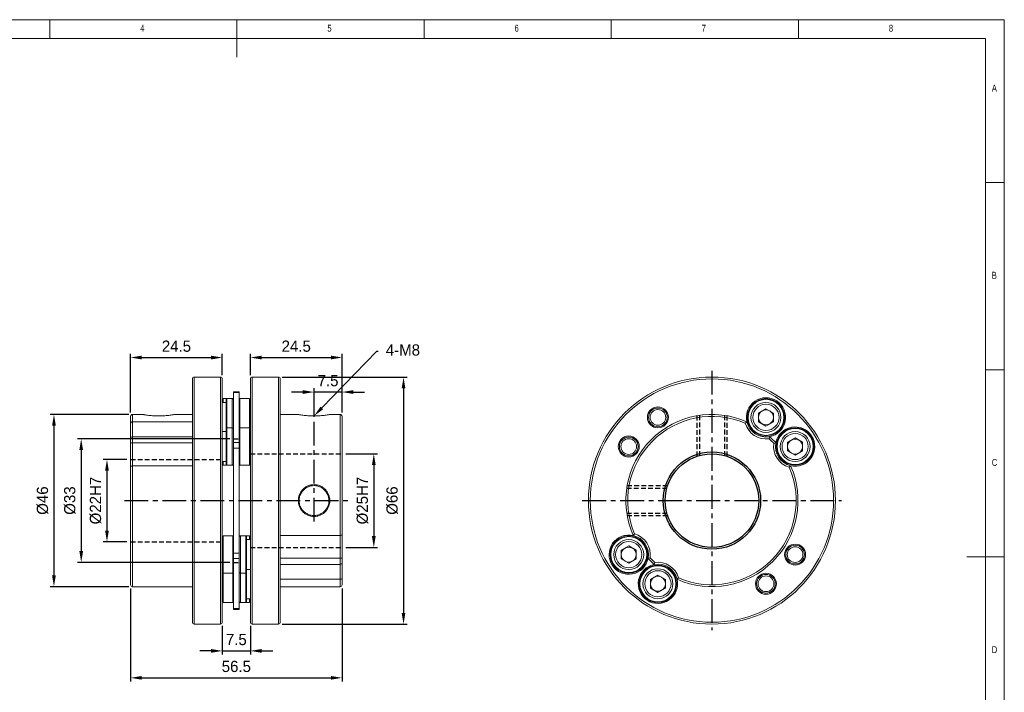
# Model space of a CAD drawing. Header units: millimetres. Extents: x 5 to 415, y 5 to 292.
# Tile 3 of 3: x 152 to 415, y 112 to 292. Entities that reach past the tile are written whole.
import ezdxf
from ezdxf import colors
from ezdxf.entities.mleader import LeaderData, LeaderLine
from ezdxf.math import Vec2, Vec3

# ---------------------------------------------------------------- set-up
doc = ezdxf.new("R2010")
doc.units = ezdxf.units.MM
doc.header["$PDSIZE"] = -1
doc.linetypes.add('CENTER', pattern=[10.16, 6.35, -1.27, 1.27, -1.27])
doc.linetypes.add('HIDDEN', pattern=[1.905, 1.27, -0.635])
doc.styles.add('SLDTEXTSTYLE0', font='TXT', dxfattribs={"width": 0.75})
doc.dimstyles.new('ISO-25', dxfattribs={"dimtxt": 2.5, "dimasz": 2.5, "dimexe": 1.25, "dimexo": 0.625, "dimtad": 1, "dimtxsty": 'Standard', "dimcen": 2.5, "dimadec": 0, "dimazin": 0, "dimtfac": 1, "dimtmove": 0, "dimatfit": 3, "dimfxl": 0, "dimarcsym": 0})

# ---------------------------------------------------------------- blocks, each defined once
blk = doc.blocks.new('*D3')
at = {"color": 1, "lineweight": -2}
for p, q in [((227.6, 192.53), (224.6, 192.53)), ((230.6, 187.14), (230.6, 193.53)), ((238.1, 192.53), (230.6, 192.53)), ((238.1, 187.04), (238.1, 193.53)), ((241.1, 192.53), (244.1, 192.53))]:
    blk.add_line(p, q, dxfattribs=at)
at = {"color": 1}
for points in [[(227.6, 193.03), (227.6, 192.03), (230.6, 192.53)], [(241.1, 193.03), (241.1, 192.03), (238.1, 192.53)]]:
    blk.add_solid(points, dxfattribs=at)
at = {"layer": 'Defpoints', "color": 0}
for p in [(230.6, 192.53), (230.6, 186.14), (238.1, 186.04)]:
    blk.add_point(p, dxfattribs=at)
at = {"color": 0, "insert": (234.35, 195.56), "char_height": 3, "attachment_point": 5}
blk.add_mtext('7.5', dxfattribs=at)
blk = doc.blocks.new('*D4')
at = {"color": 1, "lineweight": -2}
for p, q in [((181.6, 187.04), (181.6, 202.75)), ((206.1, 197.04), (206.1, 202.75)), ((184.6, 201.75), (203.1, 201.75))]:
    blk.add_line(p, q, dxfattribs=at)
at = {"color": 1}
for points in [[(184.6, 202.25), (184.6, 201.25), (181.6, 201.75)], [(203.1, 202.25), (203.1, 201.25), (206.1, 201.75)]]:
    blk.add_solid(points, dxfattribs=at)
at = {"layer": 'Defpoints', "color": 0}
for p in [(206.1, 201.75), (206.1, 196.04), (181.6, 186.04)]:
    blk.add_point(p, dxfattribs=at)
at = {"color": 0, "insert": (193.85, 204.77), "char_height": 3, "attachment_point": 5}
blk.add_mtext('24.5', dxfattribs=at)
blk = doc.blocks.new('*D5')
at = {"color": 1, "lineweight": -2}
for p, q in [((213.6, 197.04), (213.6, 202.75)), ((238.1, 187.04), (238.1, 202.75)), ((216.6, 201.75), (235.1, 201.75))]:
    blk.add_line(p, q, dxfattribs=at)
at = {"color": 1}
for points in [[(216.6, 202.25), (216.6, 201.25), (213.6, 201.75)], [(235.1, 202.25), (235.1, 201.25), (238.1, 201.75)]]:
    blk.add_solid(points, dxfattribs=at)
at = {"layer": 'Defpoints', "color": 0}
for p in [(238.1, 201.75), (213.6, 196.04), (238.1, 186.04)]:
    blk.add_point(p, dxfattribs=at)
at = {"color": 0, "insert": (225.85, 204.77), "char_height": 3, "attachment_point": 5}
blk.add_mtext('24.5', dxfattribs=at)
blk = doc.blocks.new('*D7')
at = {"color": 1, "lineweight": -2}
for p, q in [((206.1, 130.04), (206.1, 122.39)), ((213.6, 130.04), (213.6, 122.39)), ((203.1, 123.39), (200.1, 123.39)), ((206.1, 123.39), (213.6, 123.39)), ((216.6, 123.39), (219.6, 123.39))]:
    blk.add_line(p, q, dxfattribs=at)
at = {"color": 1}
for points in [[(203.1, 123.89), (203.1, 122.89), (206.1, 123.39)], [(216.6, 123.89), (216.6, 122.89), (213.6, 123.39)]]:
    blk.add_solid(points, dxfattribs=at)
at = {"layer": 'Defpoints', "color": 0}
for p in [(206.1, 131.04), (213.6, 131.04), (213.6, 123.39)]:
    blk.add_point(p, dxfattribs=at)
at = {"color": 0, "insert": (209.85, 126.41), "char_height": 3, "attachment_point": 5}
blk.add_mtext('7.5', dxfattribs=at)
blk = doc.blocks.new('*D8')
at = {"color": 1, "lineweight": -2}
for p, q in [((181.6, 140.04), (181.6, 115.19)), ((238.1, 140.04), (238.1, 115.19)), ((184.6, 116.19), (235.1, 116.19))]:
    blk.add_line(p, q, dxfattribs=at)
at = {"color": 1}
for points in [[(184.6, 116.69), (184.6, 115.69), (181.6, 116.19)], [(235.1, 116.69), (235.1, 115.69), (238.1, 116.19)]]:
    blk.add_solid(points, dxfattribs=at)
at = {"layer": 'Defpoints', "color": 0}
for p in [(181.6, 141.04), (238.1, 141.04), (238.1, 116.19)]:
    blk.add_point(p, dxfattribs=at)
at = {"color": 0, "insert": (209.85, 119.22), "char_height": 3, "attachment_point": 5}
blk.add_mtext('56.5', dxfattribs=at)
blk = doc.blocks.new('*D9')
at = {"color": 1, "lineweight": -2}
for p, q in [((180.6, 174.54), (174.29, 174.54)), ((175.29, 171.54), (175.29, 155.54)), ((180.6, 152.54), (174.29, 152.54))]:
    blk.add_line(p, q, dxfattribs=at)
at = {"color": 1}
for points in [[(174.79, 171.54), (175.79, 171.54), (175.29, 174.54)], [(174.79, 155.54), (175.79, 155.54), (175.29, 152.54)]]:
    blk.add_solid(points, dxfattribs=at)
at = {"layer": 'Defpoints', "color": 0}
for p in [(181.6, 174.54), (175.29, 152.54), (181.6, 152.54)]:
    blk.add_point(p, dxfattribs=at)
at = {"color": 0, "insert": (172.27, 163.54), "char_height": 3, "attachment_point": 5, "rotation": 90}
blk.add_mtext('%%C22H7', dxfattribs=at)
blk = doc.blocks.new('*D10')
at = {"color": 1, "lineweight": -2}
for p, q in [((239.1, 176.04), (247.57, 176.04)), ((246.57, 173.04), (246.57, 154.04)), ((239.1, 151.04), (247.57, 151.04))]:
    blk.add_line(p, q, dxfattribs=at)
at = {"color": 1}
for points in [[(246.07, 173.04), (247.07, 173.04), (246.57, 176.04)], [(246.07, 154.04), (247.07, 154.04), (246.57, 151.04)]]:
    blk.add_solid(points, dxfattribs=at)
at = {"layer": 'Defpoints', "color": 0}
for p in [(238.1, 176.04), (238.1, 151.04), (246.57, 151.04)]:
    blk.add_point(p, dxfattribs=at)
at = {"color": 0, "insert": (243.54, 163.54), "char_height": 3, "attachment_point": 5, "rotation": 90}
blk.add_mtext('%%C25H7', dxfattribs=at)
blk = doc.blocks.new('*D11')
at = {"color": 1, "lineweight": -2}
for p, q in [((208.1, 180.04), (167.41, 180.04)), ((168.41, 177.04), (168.41, 150.04)), ((208.1, 147.04), (167.41, 147.04))]:
    blk.add_line(p, q, dxfattribs=at)
at = {"color": 1}
for points in [[(167.91, 177.04), (168.91, 177.04), (168.41, 180.04)], [(167.91, 150.04), (168.91, 150.04), (168.41, 147.04)]]:
    blk.add_solid(points, dxfattribs=at)
at = {"layer": 'Defpoints', "color": 0}
for p in [(209.1, 180.04), (168.41, 147.04), (209.1, 147.04)]:
    blk.add_point(p, dxfattribs=at)
at = {"color": 0, "insert": (165.39, 163.54), "char_height": 3, "attachment_point": 5, "rotation": 90}
blk.add_mtext('%%C33', dxfattribs=at)
blk = doc.blocks.new('*D12')
at = {"color": 1, "lineweight": -2}
for p, q in [((181.1, 186.54), (160.13, 186.54)), ((161.13, 183.54), (161.13, 143.54)), ((181.1, 140.54), (160.13, 140.54))]:
    blk.add_line(p, q, dxfattribs=at)
at = {"color": 1}
for points in [[(160.63, 183.54), (161.63, 183.54), (161.13, 186.54)], [(160.63, 143.54), (161.63, 143.54), (161.13, 140.54)]]:
    blk.add_solid(points, dxfattribs=at)
at = {"layer": 'Defpoints', "color": 0}
for p in [(182.1, 186.54), (161.13, 140.54), (182.1, 140.54)]:
    blk.add_point(p, dxfattribs=at)
at = {"color": 0, "insert": (158.1, 163.54), "char_height": 3, "attachment_point": 5, "rotation": 90}
blk.add_mtext('%%C46', dxfattribs=at)
blk = doc.blocks.new('*D13')
at = {"color": 1, "lineweight": -2}
for p, q in [((222.1, 196.54), (255.51, 196.54)), ((254.51, 193.54), (254.51, 133.54)), ((222.1, 130.54), (255.51, 130.54))]:
    blk.add_line(p, q, dxfattribs=at)
at = {"color": 1}
for points in [[(254.01, 193.54), (255.01, 193.54), (254.51, 196.54)], [(254.01, 133.54), (255.01, 133.54), (254.51, 130.54)]]:
    blk.add_solid(points, dxfattribs=at)
at = {"layer": 'Defpoints', "color": 0}
for p in [(221.1, 196.54), (221.1, 130.54), (254.51, 130.54)]:
    blk.add_point(p, dxfattribs=at)
at = {"color": 0, "insert": (251.49, 163.54), "char_height": 3, "attachment_point": 5, "rotation": 90}
blk.add_mtext('%%C66', dxfattribs=at)

msp = doc.modelspace()

# ---------------------------------------------------------------- linework, layer by layer
at = {"color": 7, "linetype": 'Continuous', "lineweight": 0}
for p, q in [((415, 292), (5, 292)), ((160, 287), (160, 292)), ((210, 292), (210, 282)), ((260, 287), (260, 292)), ((310, 292), (310, 287)), ((360, 287), (360, 292)), ((415, 5), (415, 292)), ((410, 287), (10, 287)), ((410, 287), (410, 60.25)), ((415, 248.5), (410, 248.5)), ((410, 198.5), (415, 198.5)), ((415, 148.5), (405, 148.5))]:
    msp.add_line(p, q, dxfattribs=at)
at = {"color": 1, "linetype": 'CENTER'}
for p, q in [((336.8985, 198.1889), (336.8985, 128.8889)), ((230.6004, 157.948), (230.6004, 187.4836)), ((179.9511, 163.5389), (240.0663, 163.5389)), ((302.2485, 163.5389), (371.5485, 163.5389))]:
    msp.add_line(p, q, dxfattribs=at)
at = {"color": 7, "linetype": 'Continuous', "lineweight": 15}
for p, q in [((198.1004, 131.0389), (198.1004, 196.0389)), ((205.6004, 196.5389), (198.6004, 196.5389)), ((198.6004, 196.5389), (198.6004, 130.5389)), ((205.6004, 130.5389), (205.6004, 196.5389)), ((206.1004, 196.0389), (206.1004, 131.0389)), ((213.6004, 131.0389), (213.6004, 196.0389)), ((221.1004, 196.5389), (214.1004, 196.5389)), ((214.1004, 196.5389), (214.1004, 130.5389)), ((221.1004, 130.5389), (221.1004, 196.5389)), ((221.6004, 196.0389), (221.6004, 131.0389)), ((210.6004, 192.6205), (209.1004, 192.6205)), ((209.1004, 192.3819), (209.1004, 192.6205)), ((209.1004, 192.3819), (210.6004, 192.3819)), ((209.1004, 179.0516), (209.1004, 192.3819)), ((210.6004, 192.3819), (210.6004, 192.6205)), ((210.6004, 179.0516), (210.6004, 192.3819)), ((207.1004, 189.7636), (206.1004, 189.7636)), ((207.3004, 190.7636), (206.3004, 190.7636)), ((206.3004, 190.7636), (206.3004, 189.7636)), ((207.1004, 182.7718), (207.1004, 190.5636)), ((208.7004, 190.7636), (207.3004, 190.7636)), ((207.3004, 190.7636), (207.3004, 182.9718)), ((208.9004, 190.7636), (208.7004, 190.7636)), ((208.7004, 182.9718), (208.7004, 190.7636)), ((208.9004, 190.7101), (208.9004, 190.7636)), ((213.4004, 190.7636), (210.8004, 190.7636)), ((210.8004, 190.7636), (210.8004, 182.9718)), ((213.4004, 182.9718), (213.4004, 190.7636)), ((351.3314, 188.073), (349.3314, 186.9183)), ((349.3314, 186.9183), (349.3314, 184.6089)), ((351.3314, 188.073), (353.3314, 186.9183)), ((353.3314, 184.6089), (353.3314, 186.9183)), ((181.6004, 154.6405), (181.6004, 186.0389)), ((182.1004, 186.5389), (182.1004, 154.2173)), ((182.1004, 186.5389), (184.8946, 186.5389)), ((182.1004, 184.5653), (198.1004, 184.5653)), ((193.3058, 186.5389), (198.1004, 186.5389)), ((226.3949, 186.5389), (221.6004, 186.5389)), ((237.6004, 186.5389), (234.8056, 186.5389)), ((237.6004, 154.2173), (237.6004, 186.5389)), ((238.1004, 186.0389), (238.1004, 154.6405)), ((351.3314, 183.4542), (349.3314, 184.6089)), ((353.3314, 184.6089), (351.3314, 183.4542)), ((207.1004, 181.9718), (206.1004, 181.9718)), ((207.1004, 173.1718), (207.1004, 182.7718)), ((208.7004, 182.9718), (207.3004, 182.9718)), ((207.3004, 182.9718), (207.3004, 172.9718)), ((208.7004, 172.9718), (208.7004, 182.9718)), ((213.4004, 182.9718), (210.8004, 182.9718)), ((210.8004, 182.9718), (210.8004, 172.9718)), ((213.4004, 172.9718), (213.4004, 182.9718)), ((181.6004, 180.0734), (181.6004, 180.0136)), ((198.1004, 180.6067), (182.1004, 180.6067)), ((198.1004, 178.956), (182.1004, 178.956)), ((209.1004, 179.0516), (210.6004, 179.0516)), ((209.1004, 177.5441), (209.1004, 179.0516)), ((210.6004, 177.5441), (210.6004, 179.0516)), ((238.1004, 180.0734), (238.1004, 180.0136)), ((359.1233, 180.2812), (357.1233, 179.1265)), ((357.1233, 179.1265), (357.1233, 176.8171)), ((359.1233, 180.2812), (361.1233, 179.1265)), ((361.1233, 176.8171), (361.1233, 179.1265)), ((209.1004, 177.5441), (210.6004, 177.5441)), ((209.1004, 177.5441), (209.1004, 149.5337)), ((210.6004, 177.5441), (210.6004, 149.5337)), ((359.1233, 175.6624), (357.1233, 176.8171)), ((361.1233, 176.8171), (359.1233, 175.6624)), ((206.1004, 173.9718), (207.1004, 173.9718)), ((206.3004, 173.9718), (206.3004, 172.9718)), ((182.1004, 172.8604), (198.1004, 172.8604)), ((206.3004, 172.9718), (207.3004, 172.9718)), ((207.3004, 172.9718), (208.7004, 172.9718)), ((208.7004, 172.9718), (208.9004, 172.9718)), ((208.9004, 172.9718), (208.9004, 173.0254)), ((210.8004, 172.9718), (213.4004, 172.9718)), ((181.6004, 148.2791), (181.6004, 154.6405)), ((182.1004, 154.2173), (182.1004, 148.1217)), ((208.9004, 154.1059), (206.3004, 154.1059)), ((206.3004, 154.1059), (206.3004, 144.1059)), ((208.9004, 144.1059), (208.9004, 154.1059)), ((211.0004, 154.1059), (210.8004, 154.1059)), ((210.8004, 154.1059), (210.8004, 154.0524)), ((212.4004, 154.1059), (211.0004, 154.1059)), ((211.0004, 154.1059), (211.0004, 146.9226)), ((213.4004, 154.1059), (212.4004, 154.1059)), ((212.4004, 146.9226), (212.4004, 154.1059)), ((212.6004, 153.9059), (212.6004, 147.0099)), ((213.6004, 153.1059), (212.6004, 153.1059)), ((213.4004, 153.1059), (213.4004, 154.1059)), ((237.6004, 154.2173), (221.6004, 154.2173)), ((237.6004, 148.1217), (237.6004, 154.2173)), ((238.1004, 154.6405), (238.1004, 148.2791)), ((314.6737, 151.4153), (312.6737, 150.2606)), ((312.6737, 150.2606), (312.6737, 147.9512)), ((314.6737, 151.4153), (316.6737, 150.2606)), ((316.6737, 147.9512), (316.6737, 150.2606)), ((181.6004, 147.0044), (181.6004, 148.2791)), ((182.1004, 148.1217), (182.1004, 146.471)), ((209.1004, 149.5337), (210.6004, 149.5337)), ((209.1004, 148.0261), (209.1004, 149.5337)), ((209.1004, 148.0261), (210.6004, 148.0261)), ((209.1004, 134.6959), (209.1004, 148.0261)), ((210.6004, 148.0261), (210.6004, 149.5337)), ((210.6004, 134.6959), (210.6004, 148.0261)), ((221.6004, 148.1217), (237.6004, 148.1217)), ((237.6004, 146.471), (237.6004, 148.1217)), ((238.1004, 148.2791), (238.1004, 147.0044)), ((314.6737, 146.7965), (312.6737, 147.9512)), ((316.6737, 147.9512), (314.6737, 146.7965)), ((181.6004, 142.8732), (181.6004, 147.0641)), ((182.1004, 146.471), (182.1004, 142.5125)), ((211.0004, 146.9226), (211.0004, 144.1059)), ((212.4004, 144.1059), (212.4004, 146.9226)), ((212.6004, 147.0099), (212.6004, 144.3059)), ((212.6004, 145.1059), (213.6004, 145.1059)), ((221.6004, 146.471), (237.6004, 146.471)), ((237.6004, 142.5125), (237.6004, 146.471)), ((238.1004, 147.0641), (238.1004, 142.8732)), ((181.6004, 141.0389), (181.6004, 142.8732)), ((182.1004, 142.5125), (182.1004, 140.5389)), ((206.3004, 144.1059), (208.9004, 144.1059)), ((206.3004, 144.1059), (206.3004, 136.3111)), ((208.9004, 136.3111), (208.9004, 144.1059)), ((211.0004, 144.1059), (212.4004, 144.1059)), ((211.0004, 144.1059), (211.0004, 138.4939)), ((212.4004, 138.4939), (212.4004, 144.1059)), ((212.6004, 144.3059), (212.6004, 138.6066)), ((237.6004, 142.5125), (221.6004, 142.5125)), ((237.6004, 140.5389), (237.6004, 142.5125)), ((238.1004, 142.8732), (238.1004, 141.0389)), ((322.4636, 143.6205), (320.4636, 142.4658)), ((320.4636, 142.4658), (320.4636, 140.1564)), ((322.4636, 143.6205), (324.4636, 142.4658)), ((324.4636, 140.1564), (324.4636, 142.4658)), ((182.1004, 140.5389), (198.1004, 140.5389)), ((184.8946, 140.5389), (198.1004, 140.5389)), ((221.6004, 140.5389), (237.6004, 140.5389)), ((322.4636, 139.0017), (320.4636, 140.1564)), ((324.4636, 140.1564), (322.4636, 139.0017)), ((211.0004, 138.4939), (211.0004, 136.3111)), ((212.4004, 136.3111), (212.4004, 138.4939)), ((212.6004, 138.6066), (212.6004, 136.5111)), ((212.6004, 137.3111), (213.6004, 137.3111)), ((213.4004, 136.3141), (213.4004, 137.3111)), ((206.3004, 136.3111), (208.9004, 136.3111)), ((209.1004, 134.6959), (210.6004, 134.6959)), ((209.1004, 134.4573), (209.1004, 134.6959)), ((209.1004, 134.4573), (210.6004, 134.4573)), ((210.6004, 134.4573), (210.6004, 134.6959)), ((210.8004, 136.3647), (210.8004, 136.3141)), ((210.8004, 136.3141), (210.9512, 136.3141)), ((211.0004, 136.3111), (212.4004, 136.3111)), ((212.4352, 136.3141), (213.4004, 136.3141)), ((198.6004, 130.5389), (205.6004, 130.5389)), ((214.1004, 130.5389), (221.1004, 130.5389))]:
    msp.add_line(p, q, dxfattribs=at)
at = {"color": 5, "linetype": 'HIDDEN'}
for p, q in [((332.8985, 186.1884), (332.8985, 175.3816)), ((333.5485, 186.2936), (333.5485, 175.5816)), ((340.2485, 186.2936), (340.2485, 175.5816)), ((340.8985, 186.1884), (340.8985, 175.3816)), ((209.1004, 180.0389), (210.6004, 180.0389)), ((181.6004, 174.5389), (206.1004, 174.5389)), ((213.6004, 176.0389), (238.1004, 176.0389)), ((314.1438, 166.8889), (324.8558, 166.8889)), ((314.249, 167.5389), (325.0558, 167.5389)), ((314.1438, 160.1889), (324.8558, 160.1889)), ((314.249, 159.5389), (325.0558, 159.5389)), ((181.6004, 152.5389), (206.1004, 152.5389)), ((213.6004, 151.0389), (238.1004, 151.0389)), ((209.1004, 147.0389), (210.6004, 147.0389))]:
    msp.add_line(p, q, dxfattribs=at)
at = {"color": 7, "linetype": 'Continuous', "lineweight": 15, "flags": 128}
for points in [[(182.1004, 184.5653), (181.9476, 184.5482), (181.8122, 184.5), (181.7022, 184.4237), (181.626, 184.3194), (181.6005, 184.2079), (181.6004, 184.2045)], [(181.6004, 178.7986), (181.6005, 178.8001), (181.626, 178.8498), (181.7022, 178.8954), (181.8122, 178.9283), (181.9476, 178.9488), (182.1004, 178.956)], [(237.6004, 148.1217), (237.7533, 148.129), (237.8886, 148.1495), (237.9987, 148.1824), (238.0748, 148.228), (238.1004, 148.2776), (238.1004, 148.2791)], [(238.1004, 142.8732), (238.1004, 142.8699), (238.0748, 142.7584), (237.9987, 142.6541), (237.8886, 142.5778), (237.7533, 142.5296), (237.6004, 142.5125)]]:
    msp.add_lwpolyline(points, dxfattribs=at)
at = {"color": 7, "linetype": 'Continuous', "lineweight": 15}
for centre, radius in [((336.8985, 163.5389), 33), ((336.8985, 163.5389), 32.5), ((351.3314, 185.7636), 5), ((351.3314, 185.7636), 4.8), ((351.3314, 185.7636), 4), ((322.4656, 185.7636), 2.8), ((322.4656, 185.7636), 2.5), ((322.4656, 185.7636), 2.1), ((351.3314, 185.7636), 3.5), ((359.1233, 177.9718), 5), ((359.1233, 177.9718), 4.8), ((359.1233, 177.9718), 4), ((314.6737, 177.9718), 2.8), ((314.6737, 177.9718), 2.5), ((314.6737, 177.9718), 2.1), ((359.1233, 177.9718), 3.5), ((314.6737, 149.1059), 5), ((314.6737, 149.1059), 4.8), ((314.6737, 149.1059), 4), ((314.6737, 149.1059), 3.5), ((359.1233, 149.1059), 2.8), ((359.1233, 149.1059), 2.5), ((359.1233, 149.1059), 2.1), ((322.4636, 141.3111), 5), ((322.4636, 141.3111), 4.8), ((322.4636, 141.3111), 4), ((322.4636, 141.3111), 3.5), ((351.3314, 141.3141), 2.8), ((351.3314, 141.3141), 2.5), ((351.3314, 141.3141), 2.1)]:
    msp.add_circle(centre, radius, dxfattribs=at)
for radius in [13, 12.5]:
    msp.add_circle((336.8985, 163.5389), radius)
for centre, radius, start, end in [((198.6004, 196.0389), 0.5, 90, 180), ((205.6004, 196.0389), 0.5, 0, 90), ((214.1004, 196.0389), 0.5, 90, 180), ((221.1004, 196.0389), 0.5, 0, 90), ((206.3004, 190.5636), 0.2, 90, 180), ((207.3004, 190.5636), 0.2, 90, 180), ((208.7004, 190.3636), 0.4, 0, 90), ((208.9004, 190.5636), 0.2, 0, 90), ((210.8004, 190.5636), 0.2, 90, 180), ((213.4004, 190.5636), 0.2, 0, 90), ((351.3314, 185.7636), 5.25, 280.805142, 193.194858), ((351.3314, 185.7636), 2, 120, 180), ((351.3314, 185.7636), 2, 60, 120), ((351.3314, 185.7636), 2, 0, 60), ((182.1004, 186.0389), 0.5, 90, 180), ((237.6004, 186.0389), 0.5, 0, 90), ((336.8985, 163.5389), 23, 66.091059, 203.908941), ((336.8985, 163.5389), 22.5, 66.703959, 203.296041), ((359.0988, 169.0277), 20.1811, 129.654759, 131.233539), ((351.3314, 185.7636), 5.75, 195.7327, 278.2673), ((351.3314, 185.7636), 5.25, 193.194858, 280.805142), ((351.3314, 185.7636), 2, 180, 240), ((351.3314, 185.7636), 2, 300, 0), ((207.3004, 182.7718), 0.2, 90, 180), ((208.7004, 182.5718), 0.4, 0, 90), ((210.8004, 182.7718), 0.2, 90, 180), ((213.4004, 182.7718), 0.2, 0, 90), ((351.3314, 185.7636), 2, 240, 300), ((359.1233, 177.9718), 5.25, 256.805142, 169.194858), ((182.1216, 180.0859), 0.5213, 92.325051, 181.369225), ((332.8387, 186.0656), 20.2275, 342.768163, 344.343322), ((336.8985, 163.5389), 22.5, 42.703959, 47.296041), ((336.8985, 163.5389), 23, 42.091059, 47.908941), ((359.4252, 159.479), 20.2275, 105.656678, 107.231837), ((359.1233, 177.9718), 5.25, 169.194858, 256.805142), ((359.1233, 177.9718), 2, 120, 180), ((359.1233, 177.9718), 2, 60, 120), ((359.1233, 177.9718), 2, 0, 60), ((359.1233, 177.9718), 5.75, 171.7327, 254.2673), ((359.1233, 177.9718), 2, 180, 240), ((359.1233, 177.9718), 2, 240, 300), ((359.1233, 177.9718), 2, 300, 0), ((182.0599, 172.4014), 0.4608, 84.949246, 175.53873), ((206.3004, 173.1718), 0.2, 180, 270), ((207.3004, 173.1718), 0.2, 180, 270), ((208.7004, 173.3718), 0.4, 270, 0), ((208.9004, 173.1718), 0.2, 270, 0), ((210.8004, 173.1718), 0.2, 180, 270), ((213.4004, 173.1718), 0.2, 270, 0), ((336.8985, 163.5389), 23, 246.091059, 23.908941), ((336.8985, 163.5389), 22.5, 246.703959, 23.296041), ((342.3874, 185.7392), 20.1811, 318.766461, 320.345241), ((230.6035, 163.5449), 3.997, 359.914333, 180.057265), ((206.3004, 153.9059), 0.2, 90, 180), ((208.9004, 153.9059), 0.2, 0, 90), ((211.0004, 153.7059), 0.4, 90, 180), ((210.8004, 153.9059), 0.2, 90, 180), ((212.4004, 153.9059), 0.2, 0, 90), ((213.4004, 153.9059), 0.2, 0, 90), ((237.6411, 154.6763), 0.4608, 264.941322, 355.546864), ((314.6737, 149.1059), 5.25, 76.805142, 349.194858), ((331.4096, 141.3386), 20.1811, 138.766461, 140.345241), ((314.6737, 149.1059), 5.25, 349.194858, 76.805142), ((314.6737, 149.1059), 5.75, 351.7327, 74.2673), ((314.6737, 149.1059), 2, 120, 180), ((314.6737, 149.1059), 2, 60, 120), ((314.6737, 149.1059), 2, 0, 60), ((314.6737, 149.1059), 2, 180, 240), ((314.6737, 149.1059), 2, 240, 300), ((314.6737, 149.1059), 2, 300, 0), ((314.3718, 167.5987), 20.2275, 285.656678, 287.231837), ((336.8985, 163.5389), 23, 222.091059, 227.908941), ((336.8985, 163.5389), 22.5, 222.703959, 227.296041), ((237.5794, 146.9918), 0.5212, 272.317517, 1.376972), ((322.4656, 141.3141), 5.25, 100.805142, 13.194858), ((340.9583, 141.0122), 20.2275, 162.768163, 164.343322), ((322.4656, 141.3141), 5.25, 13.194858, 100.805142), ((322.4656, 141.3141), 5.75, 15.7327, 98.2673), ((206.3004, 144.3059), 0.2, 180, 270), ((208.9004, 144.3059), 0.2, 270, 0), ((211.0004, 144.5059), 0.4, 180, 270), ((212.4004, 144.3059), 0.2, 270, 0), ((322.4636, 141.3111), 2, 120, 180), ((322.4636, 141.3111), 2, 60, 120), ((322.4636, 141.3111), 2, 0, 60), ((314.6982, 158.05), 20.1811, 309.654759, 311.233539), ((182.1004, 141.0389), 0.5, 180, 270), ((237.6004, 141.0389), 0.5, 270, 0), ((322.4636, 141.3111), 2, 180, 240), ((322.4636, 141.3111), 2, 240, 300), ((322.4636, 141.3111), 2, 300, 0), ((206.3004, 136.5111), 0.2, 180, 270), ((208.9004, 136.5111), 0.2, 270, 0), ((211.0004, 136.7111), 0.4, 180, 270), ((210.8004, 136.5141), 0.2, 180, 270), ((212.4004, 136.5111), 0.2, 270, 0), ((213.4004, 136.5141), 0.2, 270, 0), ((198.6004, 131.0389), 0.5, 180, 270), ((205.6004, 131.0389), 0.5, 270, 0), ((214.1004, 131.0389), 0.5, 180, 270), ((221.1004, 131.0389), 0.5, 270, 0)]:
    msp.add_arc(centre, radius, start, end, dxfattribs=at)
for points, knots in [([(184.8946, 186.5389), (184.8985, 186.5381), (184.9063, 186.5367), (184.9699, 186.5252), (185.0717, 186.5071), (185.2605, 186.4742), (185.5843, 186.4193), (186.1087, 186.342), (186.7472, 186.2642), (187.4813, 186.1991), (188.2751, 186.152), (188.8267, 186.1461), (189.1004, 186.1431)], [0, 0, 0, 0, 0.06225933, 0.12468578, 0.18751934, 0.2513576, 0.37737137, 0.50196738, 0.62622099, 0.75134573, 0.87663471, 1, 1, 1, 1]), ([(189.1004, 186.1431), (189.3744, 186.1462), (189.9266, 186.1523), (190.7212, 186.1995), (191.4563, 186.2647), (192.0952, 186.3423), (192.6202, 186.4198), (193.0047, 186.485), (193.2589, 186.5302), (193.2903, 186.5359), (193.3058, 186.5388)], [0, 0, 0, 0, 0.12356929, 0.24901695, 0.37438826, 0.49889389, 0.62345605, 0.74964434, 0.87592818, 1, 1, 1, 1]), ([(230.6004, 186.1411), (230.3264, 186.1442), (229.7743, 186.1503), (228.9797, 186.1976), (228.2446, 186.263), (227.6053, 186.341), (227.0821, 186.4184), (226.6907, 186.4853), (226.4613, 186.5262), (226.3674, 186.5438), (226.3948, 186.5388), (226.3949, 186.5388)], [0, 0, 0, 0, 0.123366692, 0.248608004, 0.373773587, 0.498075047, 0.622432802, 0.748403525, 0.874516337, 0.999287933, 1, 1, 1, 1]), ([(234.8056, 186.5387), (234.8059, 186.5388), (234.8333, 186.5437), (234.7391, 186.5261), (234.5083, 186.485), (234.1157, 186.418), (233.5924, 186.3406), (232.9536, 186.2625), (232.2196, 186.1973), (231.4258, 186.15), (230.8741, 186.1441), (230.6004, 186.1411)], [0, 0, 0, 0, 0.00129082, 0.12600367, 0.25236281, 0.37819872, 0.50263198, 0.62671716, 0.75167921, 0.87679916, 1, 1, 1, 1]), ([(230.6004, 159.2905), (230.3264, 159.2907), (229.7743, 159.3464), (228.9797, 159.5957), (228.2446, 159.9882), (227.6059, 160.5187), (227.082, 161.1643), (226.6953, 161.9052), (226.4497, 162.7061), (226.3947, 163.2649), (226.3942, 163.8193), (226.4488, 164.3794), (226.6946, 165.1817), (227.082, 165.924), (227.606, 166.5701), (228.2454, 167.1008), (228.9816, 167.493), (229.7776, 167.7425), (230.6045, 167.8254), (231.4306, 167.7427), (232.2242, 167.4933), (232.9581, 167.1003), (233.5957, 166.569), (234.1193, 165.9222), (234.5065, 165.1795), (234.7522, 164.3765), (234.8066, 163.8172), (234.8063, 163.2632), (234.7512, 162.7042), (234.5042, 161.9021), (234.1157, 161.1603), (233.5913, 160.5151), (232.9529, 159.9851), (232.219, 159.5935), (231.4255, 159.3449), (230.874, 159.2903), (230.6004, 159.2905)], [0, 0, 0, 0, 0.03086596, 0.06220095, 0.09351698, 0.12461683, 0.15567771, 0.18714141, 0.21863545, 0.2497884, 0.25001996, 0.28120558, 0.31280053, 0.34428874, 0.3754043, 0.40647134, 0.43785159, 0.46924811, 0.50015157, 0.53098522, 0.56230335, 0.59355947, 0.62463554, 0.65576034, 0.687275, 0.71887059, 0.75010308, 0.75019047, 0.78138867, 0.81299528, 0.84447059, 0.87559442, 0.9066317, 0.93788798, 0.96918396, 1, 1, 1, 1]), ([(230.6004, 159.5442), (230.767, 159.5442), (231.1216, 159.5663), (231.6761, 159.6761), (232.2689, 159.8887), (232.8752, 160.2274), (233.4426, 160.696), (233.9118, 161.262), (234.2512, 161.8656), (234.4657, 162.4583), (234.5774, 163.0155), (234.6191, 163.6649), (234.5304, 164.476), (234.1687, 165.4684), (233.565, 166.2909), (232.8787, 166.8586), (232.2721, 167.1982), (231.6794, 167.4113), (231.1253, 167.5214), (230.4812, 167.5625), (229.6736, 167.4751), (228.6791, 167.1146), (227.8549, 166.5101), (227.2874, 165.824), (226.9487, 165.2206), (226.7346, 164.6282), (226.6232, 164.0709), (226.5819, 163.4218), (226.6708, 162.6113), (227.0325, 161.6195), (227.6362, 160.7972), (228.3227, 160.2294), (228.9298, 159.8896), (229.5234, 159.6765), (230.0786, 159.5664), (230.4337, 159.5442), (230.6004, 159.5442)], [0, 0, 0, 0, 0.01986184, 0.04228185, 0.06727084, 0.094836, 0.12498214, 0.15495138, 0.18243812, 0.20744742, 0.22998668, 0.25006669, 0.28490338, 0.32651978, 0.3749393, 0.40512753, 0.43271637, 0.45771052, 0.48011712, 0.49994688, 0.53454583, 0.57622708, 0.62501201, 0.65494593, 0.68240866, 0.70740527, 0.72994321, 0.75003329, 0.78482294, 0.82641376, 0.87482885, 0.90502788, 0.93263845, 0.9576653, 0.98011558, 1, 1, 1, 1])]:
    msp.add_open_spline(points, degree=3, knots=knots, dxfattribs=at)

# ---------------------------------------------------------------- texts
at = {"color": 7, "linetype": 'Continuous', "lineweight": 0, "char_height": 1.8521, "attachment_point": 1, "style": 'SLDTEXTSTYLE0'}
for s, insert in [('4', (184.1667, 290.6463)), ('5', (234.1667, 290.6463)), ('6', (284.1667, 290.6463)), ('7', (334.1667, 290.6463)), ('8', (384.1667, 290.6463)), ('A', (411.6667, 274.6463)), ('B', (411.6667, 224.6463)), ('C', (411.6667, 174.6463)), ('D', (411.6667, 124.6463))]:
    msp.add_mtext(s, dxfattribs=dict(at, insert=insert))

# ---------------------------------------------------------------- dimensions: what is measured, and where the dimension line sits
for base, p1, p2, text, picture, middle in [((206.1004, 201.7471), (181.6004, 186.0389), (206.1004, 196.0389), '24.5', '*D4', (193.8504, 204.7711)), ((238.1004, 201.7471), (213.6004, 196.0389), (238.1004, 186.0389), '24.5', '*D5', (225.8504, 204.7711)), ((238.1004, 116.1917), (181.6004, 141.0389), (238.1004, 141.0389), '56.5', '*D8', (209.8504, 119.2157))]:
    dim = msp.add_linear_dim(base=base, p1=p1, p2=p2, text=text, dimstyle='ISO-25', override={"dimtxt": 3, "dimasz": 3, "dimexe": 1, "dimexo": 1, "dimgap": 1.524, "dimtoh": 1, "dimdec": 3, "dimzin": 0, "dimclrd": 1, "dimclre": 1, "dimtdec": 3, "dimtzin": 0})
    dim.commit()
    dim.dimension.update_dxf_attribs({"geometry": picture, "text_midpoint": middle})
for base, p1, p2, picture, middle in [((230.6004, 192.5328), (238.1004, 186.0389), (230.6004, 186.1411), '*D3', (234.3504, 192.5328)), ((213.6004, 123.3859), (206.1004, 131.0389), (213.6004, 131.0389), '*D7', (209.8504, 123.3859))]:
    dim = msp.add_linear_dim(base=base, p1=p1, p2=p2, text='7.5', dimstyle='ISO-25', override={"dimtxt": 3, "dimasz": 3, "dimexe": 1, "dimexo": 1, "dimgap": 1.524, "dimtoh": 1, "dimdec": 3, "dimzin": 0, "dimclrd": 1, "dimclre": 1, "dimtdec": 3, "dimtzin": 0})
    dim.commit()
    dim.dimension.update_dxf_attribs({"geometry": picture, "text_midpoint": middle, "dimtype": 160})
for base, p1, p2, text, picture, middle in [((254.5104, 130.5389), (221.1004, 196.5389), (221.1004, 130.5389), '%%C66', '*D13', (251.4864, 163.5389)), ((161.1266, 140.5389), (182.1004, 186.5389), (182.1004, 140.5389), '%%C46', '*D12', (158.1026, 163.5389)), ((168.4143, 147.0389), (209.1004, 180.0389), (209.1004, 147.0389), '%%C33', '*D11', (165.3903, 163.5389)), ((175.2922, 152.5389), (181.6004, 174.5389), (181.6004, 152.5389), '%%C22H7', '*D9', (172.2682, 163.5389)), ((246.5682, 151.0389), (238.1004, 176.0389), (238.1004, 151.0389), '%%C25H7', '*D10', (243.5442, 163.5389))]:
    dim = msp.add_linear_dim(base=base, p1=p1, p2=p2, angle=90, text=text, dimstyle='ISO-25', override={"dimtxt": 3, "dimasz": 3, "dimexe": 1, "dimexo": 1, "dimgap": 1.524, "dimtoh": 1, "dimdec": 3, "dimzin": 0, "dimclrd": 1, "dimclre": 1, "dimtdec": 3, "dimtzin": 0})
    dim.commit()
    dim.dimension.update_dxf_attribs({"geometry": picture, "text_midpoint": middle})

# ---------------------------------------------------------------- leaders
ml = msp.add_multileader_mtext('Standard')
ml.set_content('4-M8', color=256)
ml.set_leader_properties(color=1)
ml.build(insert=Vec2(0, 0))
ml.multileader.update_dxf_attribs({"text_right_attachment_type": 6, "dogleg_length": 0.36, "arrow_head_size": 3})
ctx = ml.context
ctx.base_point, ctx.char_height, ctx.arrow_head_size, ctx.plane_origin = Vec3(247.7773, 203.4707), 3, 3, Vec3(230.6004, 186.1411)
ctx.right_attachment = 6
notes = []
notes.append((ctx, [(0, (1, 1, 0), (247.4173, 203.4707), (1, 0), 0.36, [(0, [(230.6004, 186.1411)], 0, [])])]))
ctx.mtext.insert, ctx.mtext.flow_direction = Vec3(249.7773, 205.2707), 5
for ctx, leaders in notes:
    for number, flags, end, landing, length, lines in leaders:
        leader = LeaderData()
        leader.index, (leader.has_last_leader_line, leader.has_dogleg_vector, leader.attachment_direction) = number, flags
        leader.last_leader_point, leader.dogleg_vector, leader.dogleg_length = Vec3(end), Vec3(landing), length
        for number, points, colour, breaks in lines:
            line = LeaderLine()
            line.index, line.vertices, line.color, line.breaks = number, Vec3.list(points), colors.encode_raw_color(colour), breaks
            leader.lines.append(line)
        ctx.leaders.append(leader)

doc.saveas('drawing.dxf')
